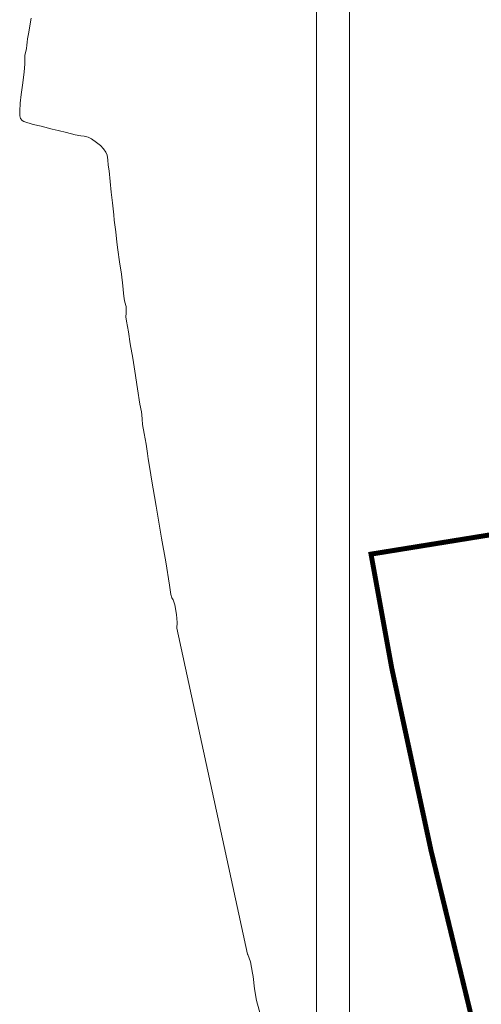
# Model space of a CAD drawing. Header units: metres. Extents: x 102313 to 104557, y 415820 to 422103.
# Tile 47 of 256: x 102313 to 102592, y 419067 to 419662. Entities that reach past the tile are written whole.
import ezdxf

# ---------------------------------------------------------------- set-up
doc = ezdxf.new("R2010")
doc.units = ezdxf.units.M
doc.header["$MEASUREMENT"] = 0
for name, color, linetype, lineweight in [('00-Exploitatie-BPGrens', 7, 'Continuous', 40), ('00-Kader', 2, 'Continuous', 0), ('water', 2, 'Continuous', 0)]:
    doc.layers.add(name, color=color, linetype=linetype, lineweight=lineweight)

msp = doc.modelspace()

# ---------------------------------------------------------------- linework, layer by layer
at = {"layer": '00-Exploitatie-BPGrens', "ltscale": 2, "const_width": 3, "flags": 128}
msp.add_lwpolyline([(102791.03, 418197.525), (102765.17, 418374.09), (102749.583, 418446.415), (102729.007, 418537.687), (102700.579, 418644.981), (102672.151, 418752.275), (102636.072, 418876.138), (102599.993, 419000), (102561.173, 419159.743), (102537.398, 419270.222), (102526.742, 419328.877), (102524.881, 419339.125), (102709.5, 419369.04), (102808.773, 419385.125), (102943.589, 419406.709), (102987.384, 419413.801), (103001.485, 419416.061), (103001.485, 419416.061), (103079.613, 419428.583)], dxfattribs=at)
at = {"layer": '00-Kader', "flags": 128}
for points in [[(104171.863, 420163.456), (102491.863, 420163.456), (102491.863, 417787.456), (104171.863, 417787.456), (104171.863, 420163.456)], [(104151.863, 420143.456), (102511.863, 420143.456), (102511.863, 417807.456), (104151.863, 417807.456), (104151.863, 420143.456)]]:
    msp.add_lwpolyline(points, close=True, dxfattribs=at)
at = {"layer": 'water', "flags": 128}
for points in [[(102319.597, 419663.261), (102318.75, 419658.648), (102318.163, 419654.857), (102317.321, 419650.876), (102317.024, 419648.838), (102316.943, 419647.054), (102316.729, 419644.934), (102316.09, 419642.366), (102315.742, 419640.828), (102315.755, 419638.72), (102315.746, 419635.561), (102315.378, 419630.73), (102314.432, 419624.108), (102313.375, 419617.044), (102312.795, 419611.808), (102312.588, 419607.114), (102312.731, 419604.168), (102312.899, 419603.423), (102313.087, 419602.59), (102313.986, 419601.405), (102315.123, 419600.743), (102320.634, 419599.072), (102325.619, 419597.985), (102332.249, 419596.196), (102335.89, 419595.245), (102340.787, 419594.179), (102346.075, 419592.737), (102349.447, 419592.184), (102351.443, 419591.92), (102353.861, 419591.292), (102355.993, 419590.28), (102359.05, 419588.037), (102361.455, 419586.296), (102363.31, 419584.253), (102364.687, 419582.263), (102365.36, 419580.494), (102365.864, 419577.55), (102366.115, 419574.46), (102366.566, 419571.038), (102367.155, 419564.415), (102367.837, 419558.026), (102368.653, 419551.611), (102369.389, 419544.374), (102369.695, 419541.024), (102370.584, 419534.017), (102371.234, 419527.78), (102371.965, 419523.147), (102372.956, 419515.906), (102374.01, 419508.509), (102374.817, 419501.417), (102375.329, 419496.862), (102375.778, 419493.606), (102376.138, 419491.501), (102376.852, 419488.931), (102376.949, 419487.118), (102376.84, 419484.794), (102376.753, 419482.739), (102377.134, 419479.955), (102378.249, 419473.516), (102379.415, 419466.396), (102380.986, 419457.739), (102382.233, 419449.74), (102383.864, 419439.182), (102385.143, 419429.871), (102386.148, 419425.277), (102386.343, 419423.365), (102386.535, 419420.671), (102386.716, 419417.452), (102387.734, 419412.059), (102388.917, 419405.72), (102389.73, 419400)], [(102389.73, 419400), (102390.202, 419396.68), (102391.384, 419389.769), (102392.201, 419384.535)], [(102392.201, 419384.535), (102395.102, 419368.195), (102398.302, 419348.76), (102400.792, 419334.553), (102403.051, 419320.254), (102403.851, 419314.795), (102404.44, 419312.782), (102405.308, 419311.394), (102406.365, 419308.483), (102407.308, 419302.567), (102407.726, 419297.736), (102407.593, 419294.253), (102450.281, 419097.219), (102450.346, 419096.92), (102452.125, 419092.628), (102453.316, 419085.777), (102453.569, 419083.627), (102454.445, 419076.181), (102455.636, 419069.167), (102459.205, 419056.031), (102465.846, 419031.414), (102470.524, 419011.833), (102475.759, 418992.072), (102476.218, 418990.355)]]:
    msp.add_lwpolyline(points, dxfattribs=at)

doc.saveas('drawing.dxf')
